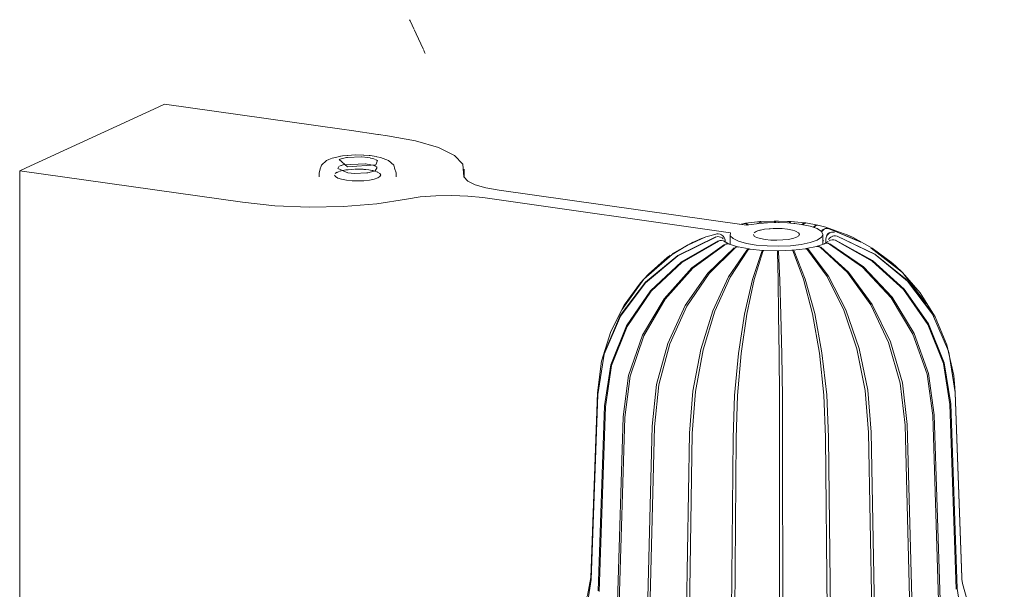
# Model space of a CAD drawing. Header units: millimetres. Extents: x -6729 to -4564, y -1759 to 6729.
# Tile 2 of 5: x -5787 to -5638, y -1597 to -1511. Entities that reach past the tile are written whole.
import ezdxf

# ---------------------------------------------------------------- set-up
doc = ezdxf.new("R2010")
doc.units = ezdxf.units.MM
doc.layers.add('Luminarias', color=7, linetype='Continuous', lineweight=20)

# ---------------------------------------------------------------- blocks, each defined once
blk = doc.blocks.new('64273 - VENICE White wall lamp Stripes-561556-00 Isometrico PDF')
at = {"layer": 'Luminarias', "color": 9, "lineweight": 9, "true_color": 0xc0c0c0}
for p, q in [((-277.34, -1511.67), (-277.42, -1511.49)), ((-277.42, -1511.49), (-277.34, -1511.67)), ((-275.07, -1516.58), (-275.16, -1516.37)), ((-275.16, -1516.37), (-275.07, -1516.58)), ((-314.37, -1524.23), (-315.34, -1524.68)), ((-287.65, -1528.02), (-314.37, -1524.23)), ((-315.34, -1524.68), (-335.23, -1533.83)), ((-280.76, -1529), (-282.09, -1528.81)), ((-288.03, -1532.6), (-287.98, -1532.58)), ((-282.27, -1532.72), (-282.49, -1533.39)), ((-335.23, -1533.83), (-336.2, -1534.28)), ((-336.2, -1534.28), (-302.6, -1539.04)), ((-336.2, -1534.28), (-336.2, -1599.06)), ((-291.07, -1534.59), (-290.83, -1533.85)), ((-291.07, -1534.59), (-291.07, -1535.22)), ((-279.44, -1534.59), (-279.67, -1533.9)), ((-279.44, -1535.22), (-279.44, -1534.59)), ((-269.18, -1535.3), (-269.18, -1534.02)), ((-226.62, -1542.5), (-263.93, -1537.22)), ((-266.39, -1538.33), (-229.04, -1543.62)), ((-227.66, -1542.36), (-226.93, -1542.22)), ((-226.93, -1542.22), (-226.79, -1542.19)), ((-226.79, -1542.19), (-224.96, -1541.99)), ((-217.84, -1542.13), (-219.37, -1541.98)), ((-217.7, -1542.15), (-217.84, -1542.13)), ((-215.88, -1542.49), (-217.7, -1542.15)), ((-229.11, -1543.87), (-229.11, -1545.39)), ((-215.66, -1542.55), (-215.87, -1542.49)), ((-215.11, -1545.38), (-215.11, -1543.87)), ((-214.56, -1542.94), (-214.48, -1542.94)), ((-214.48, -1542.94), (-214.56, -1542.94)), ((-209.36, -1545.03), (-214.27, -1543)), ((-214.27, -1543), (-209.36, -1545.03)), ((-211.56, -1543.91), (-211.91, -1543.77)), ((-237.84, -1546.83), (-234.7, -1545.03)), ((-235.45, -1545.48), (-232.77, -1544.27)), ((-232.77, -1544.27), (-235.45, -1545.48)), ((-234.85, -1545.14), (-233.42, -1544.5)), ((-233.42, -1544.5), (-234.85, -1545.14)), ((-233.65, -1544.59), (-233.42, -1544.5)), ((-229.99, -1544.9), (-229.97, -1544.91)), ((-229.97, -1544.91), (-229.99, -1544.9)), ((-229.97, -1544.75), (-229.98, -1544.71)), ((-229.98, -1544.71), (-229.97, -1544.75)), ((-229.92, -1544.94), (-229.88, -1544.99)), ((-229.88, -1544.99), (-229.86, -1545)), ((-229.75, -1545.32), (-229.66, -1545.3)), ((-229.66, -1545.3), (-229.75, -1545.32)), ((-229.25, -1545.34), (-229.18, -1545.37)), ((-214.95, -1544.83), (-215.11, -1544.78)), ((-214.8, -1545.26), (-214.86, -1545.29)), ((-214.75, -1545.24), (-214.68, -1545.22)), ((-214.68, -1545.22), (-214.75, -1545.24)), ((-214.65, -1544.6), (-214.65, -1545.16)), ((-214.65, -1545.16), (-214.65, -1544.6)), ((-214.3, -1544.94), (-214.31, -1544.95)), ((-213.7, -1544.14), (-213.66, -1544.12)), ((-213.66, -1544.12), (-213.7, -1544.14)), ((-213.68, -1544.65), (-213.66, -1544.65)), ((-213.66, -1544.65), (-213.68, -1544.65)), ((-237.86, -1546.91), (-235.44, -1545.45)), ((-235.44, -1545.45), (-237.86, -1546.91)), ((-229.18, -1545.37), (-227.97, -1545.75)), ((-228.3, -1545.78), (-228.13, -1545.74)), ((-228.13, -1545.74), (-228.3, -1545.78)), ((-227.97, -1545.75), (-227.87, -1545.77)), ((-227.97, -1545.75), (-227.96, -1545.75)), ((-227.96, -1545.75), (-227.97, -1545.75)), ((-227.87, -1545.77), (-226.23, -1546.08)), ((-226.23, -1546.08), (-226.1, -1546.1)), ((-226.1, -1546.1), (-224.18, -1546.29)), ((-224.18, -1546.29), (-224.03, -1546.29)), ((-224.01, -1546.3), (-224.03, -1546.29)), ((-224.03, -1546.29), (-221.97, -1546.35)), ((-224.03, -1546.29), (-224.01, -1546.3)), ((-221.82, -1546.35), (-221.97, -1546.35)), ((-219.77, -1546.27), (-221.82, -1546.35)), ((-219.63, -1546.26), (-219.77, -1546.27)), ((-217.74, -1546.04), (-219.63, -1546.26)), ((-217.62, -1546.02), (-217.74, -1546.04)), ((-216.05, -1545.7), (-217.62, -1546.02)), ((-215.96, -1545.67), (-216.05, -1545.7)), ((-215.96, -1545.67), (-215.96, -1545.67)), ((-215.96, -1545.67), (-215.96, -1545.67)), ((-215.78, -1545.66), (-215.6, -1545.7)), ((-215.6, -1545.7), (-215.78, -1545.66)), ((-207.81, -1545.92), (-203.21, -1549.52)), ((-203.21, -1549.52), (-207.81, -1545.92)), ((-242.11, -1550.64), (-238.25, -1547.18)), ((-238.25, -1547.18), (-242.11, -1550.64)), ((-238.17, -1547.07), (-238.12, -1547.03)), ((-204.16, -1548.61), (-204.81, -1548.05)), ((-242.09, -1550.62), (-241.38, -1549.87)), ((-202.28, -1550.9), (-198.59, -1555.8)), ((-198.59, -1555.8), (-202.28, -1550.9)), ((-195.15, -1567.74), (-196.13, -1561.62)), ((-196.13, -1561.62), (-195.15, -1567.74)), ((-196.1, -1561.64), (-195.16, -1567.62)), ((-195.16, -1567.62), (-196.1, -1561.64)), ((-195.19, -1566.98), (-195.37, -1565.16)), ((-195.15, -1567.79), (-195.19, -1566.98)), ((-195.16, -1567.62), (-195.16, -1567.74)), ((-195.16, -1567.74), (-195.16, -1567.62)), ((-249.08, -1567.8), (-250.07, -1595.62)), ((-249.06, -1568.09), (-250.05, -1595.93)), ((-250.05, -1595.93), (-249.06, -1568.09)), ((-194.16, -1595.56), (-195.15, -1567.74)), ((-195.15, -1567.74), (-194.16, -1595.56)), ((-194.15, -1595.62), (-195.15, -1567.8)), ((-248.99, -1597.64), (-248.04, -1569.75)), ((-248.04, -1569.75), (-248.99, -1597.64)), ((-247.9, -1569.87), (-248.85, -1597.76)), ((-248.85, -1597.76), (-247.9, -1569.87)), ((-194.99, -1597.41), (-195.95, -1569.53)), ((-195.95, -1569.53), (-194.99, -1597.41)), ((-195.84, -1569.41), (-194.87, -1597.29)), ((-194.87, -1597.29), (-195.84, -1569.41)), ((-246.09, -1599.35), (-245.23, -1571.4)), ((-245.23, -1571.4), (-246.09, -1599.35)), ((-244.99, -1571.5), (-245.83, -1599.46)), ((-245.83, -1599.46), (-244.99, -1571.5)), ((-197.67, -1599.14), (-198.53, -1571.2)), ((-198.53, -1571.2), (-197.67, -1599.14)), ((-198.31, -1571.09), (-197.43, -1599.03)), ((-197.43, -1599.03), (-198.31, -1571.09)), ((-241.54, -1600.81), (-240.86, -1572.81)), ((-240.86, -1572.81), (-241.54, -1600.81)), ((-240.51, -1572.89), (-241.19, -1600.9)), ((-241.19, -1600.9), (-240.51, -1572.89)), ((-202.01, -1600.64), (-202.72, -1572.64)), ((-202.72, -1572.64), (-202.01, -1600.64)), ((-202.4, -1572.55), (-201.67, -1600.55)), ((-201.67, -1600.55), (-202.4, -1572.55)), ((-235.68, -1601.92), (-235.2, -1573.88)), ((-235.2, -1573.88), (-235.68, -1601.92)), ((-234.79, -1573.93), (-235.25, -1601.98)), ((-235.25, -1601.98), (-234.79, -1573.93)), ((-228.89, -1602.6), (-228.65, -1574.54)), ((-228.65, -1574.54), (-228.89, -1602.6)), ((-228.19, -1574.56), (-228.42, -1602.63)), ((-228.42, -1602.63), (-228.19, -1574.56)), ((-221.64, -1602.82), (-221.66, -1574.74)), ((-221.66, -1574.74), (-221.64, -1602.82)), ((-221.19, -1574.74), (-221.15, -1602.81)), ((-221.15, -1602.81), (-221.19, -1574.74)), ((-214.42, -1602.54), (-214.69, -1574.48)), ((-214.69, -1574.48), (-214.42, -1602.54)), ((-214.24, -1574.44), (-213.95, -1602.51)), ((-213.95, -1602.51), (-214.24, -1574.44)), ((-207.72, -1601.8), (-208.24, -1573.76)), ((-208.24, -1573.76), (-207.72, -1601.8)), ((-207.83, -1573.7), (-207.31, -1601.73)), ((-207.31, -1601.73), (-207.83, -1573.7)), ((-194.15, -1595.61), (-194.14, -1595.89)), ((-194.14, -1595.89), (-194.08, -1596.52))]:
    blk.add_line(p, q, dxfattribs=at)
at = {"layer": 'Luminarias', "color": 7, "lineweight": 9, "true_color": 0xfdfdfd}
for p, q in [((-276.74, -1512.97), (-277.33, -1511.69)), ((-277.33, -1511.69), (-276.74, -1512.97)), ((-276.44, -1513.61), (-276.7, -1513.05)), ((-276.7, -1513.05), (-276.44, -1513.61)), ((-275.38, -1515.91), (-276.42, -1513.65)), ((-276.42, -1513.65), (-275.38, -1515.91)), ((-275.16, -1516.37), (-275.34, -1515.98)), ((-275.34, -1515.98), (-275.16, -1516.37)), ((-286.19, -1528.23), (-287.65, -1528.02)), ((-282.23, -1528.79), (-286.16, -1528.23)), ((-282.09, -1528.81), (-282.19, -1528.79)), ((-286.83, -1531.98), (-287.54, -1532.03)), ((-282.47, -1532.15), (-283.34, -1532)), ((-287.81, -1532.09), (-287.92, -1532.12)), ((-287.92, -1532.55), (-287.88, -1532.54)), ((-287.86, -1532.53), (-287.74, -1532.49)), ((-287.55, -1532.03), (-287.77, -1532.08)), ((-287.71, -1532.48), (-286.92, -1532.3)), ((-287.69, -1533.48), (-287.47, -1533.41)), ((-287.43, -1533.4), (-284.06, -1533.22)), ((-286.89, -1532.3), (-286.82, -1532.29)), ((-286.8, -1532.29), (-284.72, -1532.2)), ((-283.29, -1532.36), (-282.8, -1532.48)), ((-282.91, -1533.45), (-282.83, -1533.48)), ((-282.79, -1532.48), (-282.54, -1532.58)), ((-282.45, -1532.62), (-282.29, -1532.71)), ((-282.35, -1532.17), (-282.44, -1532.15)), ((-290.83, -1533.85), (-290.81, -1533.76)), ((-288.64, -1534.71), (-288.43, -1534.56)), ((-288.39, -1534.54), (-288.32, -1534.5)), ((-288.3, -1534.49), (-288.26, -1534.48)), ((-286.73, -1534.59), (-288.26, -1533.93)), ((-285.73, -1534.68), (-286.71, -1534.6)), ((-283.84, -1534.6), (-285.71, -1534.68)), ((-282.63, -1534.3), (-283.71, -1534.58)), ((-282.31, -1533.79), (-282.63, -1534.3)), ((-279.67, -1533.9), (-279.68, -1533.85)), ((-287.68, -1535.57), (-288.25, -1535.38)), ((-286.95, -1535.7), (-287.66, -1535.57)), ((-224.87, -1542.23), (-224.95, -1542.24)), ((-224.94, -1541.98), (-224.85, -1541.97)), ((-224.84, -1541.97), (-224.76, -1541.96)), ((-224.59, -1542.2), (-224.83, -1542.23)), ((-224.76, -1541.96), (-224.78, -1541.97)), ((-224.78, -1541.97), (-224.76, -1541.96)), ((-224.72, -1541.96), (-224.61, -1541.95)), ((-224.64, -1542.04), (-224.71, -1541.97)), ((-224.59, -1542.12), (-224.64, -1542.04)), ((-224.61, -1541.95), (-222.42, -1541.86)), ((-224.55, -1542.21), (-224.57, -1542.15)), ((-224.57, -1542.15), (-224.55, -1542.21)), ((-224.06, -1542.16), (-224.55, -1542.2)), ((-222.42, -1541.86), (-222.26, -1541.86)), ((-221.83, -1541.87), (-222.26, -1541.86)), ((-220.46, -1541.91), (-221.82, -1541.87)), ((-220.07, -1541.92), (-220.45, -1541.91)), ((-220.21, -1542.12), (-220.16, -1542)), ((-220.16, -1542), (-220.1, -1541.93)), ((-220.1, -1541.93), (-220.05, -1541.93)), ((-219.91, -1541.93), (-220.04, -1541.92)), ((-219.91, -1541.93), (-219.95, -1541.94)), ((-219.89, -1541.94), (-219.91, -1541.93)), ((-219.49, -1541.97), (-219.91, -1541.93)), ((-219.39, -1541.98), (-219.46, -1541.98)), ((-219.36, -1542.23), (-219.42, -1542.22)), ((-224.89, -1543.34), (-224.74, -1543.29)), ((-224.72, -1543.29), (-224.63, -1543.26)), ((-224.61, -1543.26), (-224.54, -1543.24)), ((-222.58, -1542.99), (-222.18, -1542.99)), ((-222.17, -1542.99), (-221.73, -1542.99)), ((-220.46, -1543.09), (-220.43, -1543.1)), ((-220.4, -1543.1), (-219.7, -1543.23)), ((-219.7, -1543.24), (-219.33, -1543.34))]:
    blk.add_line(p, q, dxfattribs=at)
at = {"layer": 'Luminarias', "color": 7, "lineweight": 9, "true_color": 0xfefefe}
for p, q in [((-282.83, -1533.48), (-282.69, -1533.53)), ((-288.26, -1533.93), (-288.07, -1533.66)), ((-288.26, -1534.48), (-288.02, -1534.39)), ((-287.98, -1533.61), (-287.88, -1533.56)), ((-287.96, -1534.36), (-287.9, -1534.35)), ((-287.89, -1534.34), (-287.76, -1534.31)), ((-287.86, -1533.55), (-287.74, -1533.5)), ((-287.03, -1534.16), (-286.74, -1534.12)), ((-285.64, -1534.04), (-285.32, -1534.04)), ((-285.3, -1534.04), (-284.42, -1534.06)), ((-284.41, -1534.06), (-284.33, -1534.07)), ((-284.31, -1534.07), (-284.13, -1534.08)), ((-284.12, -1534.09), (-284.07, -1534.09)), ((-284.02, -1534.09), (-283.57, -1534.15)), ((-283.71, -1534.58), (-283.84, -1534.6)), ((-283.57, -1534.15), (-283.06, -1534.24)), ((-283.04, -1534.24), (-282.96, -1534.26)), ((-282.68, -1533.53), (-282.52, -1533.61)), ((-282.64, -1534.34), (-282.43, -1534.41)), ((-282.52, -1533.62), (-282.36, -1533.73)), ((-282.31, -1534.45), (-282.27, -1534.47))]:
    blk.add_line(p, q, dxfattribs=at)
at = {"layer": 'Luminarias', "color": 9, "lineweight": 9, "true_color": 0xc0c0c0}
for points in [[(-269.29, -1534.6, 0), (-269.38, -1533.26, 0), (-270.66, -1531.97, 0), (-273.08, -1530.78, 0), (-276.51, -1529.77, 0), (-280.76, -1529, 0)], [(-290.81, -1533.76, 0), (-290.71, -1533.46, 0), (-289.93, -1532.75, 0), (-289.58, -1532.57, 0)], [(-287.96, -1532.12, 0), (-289.09, -1532.38, 0), (-289.58, -1532.57, 0)], [(-282.49, -1533.39, 0), (-286.8, -1533.7, 0), (-288.03, -1532.6, 0)], [(-279.68, -1533.85, 0), (-279.8, -1533.46, 0), (-280.59, -1532.75, 0), (-281.82, -1532.26, 0), (-282.35, -1532.17, 0)], [(-263.93, -1537.22, 0), (-265.92, -1536.85, 0), (-267.52, -1536.38, 0), (-268.66, -1535.83, 0), (-269.26, -1535.22, 0), (-269.29, -1534.6, 0)], [(-302.6, -1539.04, 0), (-297.76, -1539.55, 0), (-292.58, -1539.75, 0), (-287.36, -1539.65, 0), (-282.37, -1539.25, 0), (-277.89, -1538.55, 0)], [(-277.89, -1538.55, 0), (-275.8, -1538.23, 0), (-273.48, -1538.04, 0), (-271.05, -1538, 0), (-268.64, -1538.09, 0), (-266.39, -1538.33, 0)], [(-229.04, -1543.62, 0), (-229.07, -1544.07, 0), (-228.65, -1544.51, 0), (-227.83, -1544.9, 0), (-226.64, -1545.24, 0), (-225.16, -1545.48, 0), (-223.49, -1545.62, 0), (-221.73, -1545.66, 0), (-219.99, -1545.58, 0), (-218.39, -1545.39, 0), (-217.03, -1545.1, 0), (-215.99, -1544.74, 0), (-215.33, -1544.32, 0), (-215.11, -1543.88, 0), (-215.32, -1543.43, 0), (-215.97, -1543.01, 0), (-217.01, -1542.65, 0), (-218.37, -1542.36, 0), (-219.34, -1542.23, 0)], [(-226.95, -1542.22, 0), (-226.83, -1542.22, 0), (-226.69, -1542.28, 0), (-226.57, -1542.39, 0), (-226.49, -1542.48, 0)], [(-226.49, -1542.48, 0), (-226.57, -1542.39, 0), (-226.69, -1542.28, 0), (-226.83, -1542.22, 0), (-226.95, -1542.22, 0)], [(-226.69, -1542.2, 0), (-226.57, -1542.26, 0), (-226.44, -1542.37, 0), (-226.37, -1542.46, 0)], [(-226.37, -1542.46, 0), (-226.44, -1542.37, 0), (-226.57, -1542.26, 0), (-226.69, -1542.2, 0)], [(-224.96, -1542.24, 0), (-225.13, -1542.26, 0), (-226.62, -1542.5, 0)], [(-218.21, -1542.39, 0), (-218.16, -1542.31, 0), (-218.04, -1542.2, 0), (-217.93, -1542.14, 0)], [(-217.93, -1542.14, 0), (-218.04, -1542.2, 0), (-218.16, -1542.31, 0), (-218.21, -1542.39, 0)], [(-217.67, -1542.16, 0), (-217.79, -1542.16, 0), (-217.91, -1542.22, 0), (-218.03, -1542.33, 0), (-218.09, -1542.42, 0)], [(-218.09, -1542.42, 0), (-218.03, -1542.33, 0), (-217.91, -1542.22, 0), (-217.79, -1542.16, 0), (-217.67, -1542.16, 0)], [(-232.77, -1544.27, 0), (-231.95, -1544.02, 0), (-231.12, -1543.8, 0)], [(-231.12, -1543.8, 0), (-230.87, -1543.78, 0), (-230.61, -1543.83, 0), (-230.37, -1543.96, 0), (-230.15, -1544.14, 0), (-229.98, -1544.37, 0), (-229.86, -1544.64, 0), (-229.82, -1544.93, 0)], [(-223.8, -1544.65, 0), (-224.52, -1544.51, 0), (-225.09, -1544.33, 0), (-225.45, -1544.12, 0), (-225.58, -1543.89, 0), (-225.58, -1543.87, 0)], [(-225.48, -1543.66, 0), (-225.15, -1543.44, 0), (-224.94, -1543.36, 0)], [(-219.33, -1543.34, 0), (-219.13, -1543.42, 0), (-218.77, -1543.63, 0), (-218.64, -1543.86, 0), (-218.74, -1544.09, 0), (-219.08, -1544.3, 0), (-219.62, -1544.49, 0), (-220.32, -1544.63, 0), (-221.16, -1544.72, 0), (-222.05, -1544.76, 0), (-222.95, -1544.73, 0), (-223.8, -1544.65, 0)], [(-216.52, -1542.79, 0), (-216.37, -1542.64, 0), (-216.21, -1542.53, 0), (-216.04, -1542.49, 0)], [(-216.04, -1542.49, 0), (-216.21, -1542.53, 0), (-216.37, -1542.64, 0), (-216.52, -1542.79, 0)], [(-215.76, -1542.52, 0), (-215.92, -1542.51, 0), (-216.1, -1542.56, 0), (-216.26, -1542.66, 0), (-216.41, -1542.82, 0)], [(-216.41, -1542.82, 0), (-216.26, -1542.66, 0), (-216.1, -1542.56, 0), (-215.92, -1542.51, 0), (-215.76, -1542.52, 0)], [(-211.91, -1543.77, 0), (-214.68, -1542.81, 0), (-215.66, -1542.55, 0)], [(-215.33, -1543.42, 0), (-215.31, -1543.4, 0), (-215.16, -1543.21, 0), (-214.97, -1543.07, 0), (-214.77, -1542.98, 0)], [(-214.77, -1542.98, 0), (-214.97, -1543.07, 0), (-215.16, -1543.21, 0), (-215.31, -1543.4, 0), (-215.33, -1543.42, 0)], [(-214.27, -1543, 0), (-214.48, -1542.98, 0), (-214.69, -1543.01, 0), (-214.9, -1543.1, 0), (-215.08, -1543.25, 0), (-215.24, -1543.43, 0), (-215.29, -1543.51, 0)], [(-215.29, -1543.51, 0), (-215.24, -1543.43, 0), (-215.08, -1543.25, 0), (-214.9, -1543.1, 0), (-214.69, -1543.01, 0), (-214.48, -1542.98, 0), (-214.27, -1543, 0)], [(-213.83, -1543.55, 0), (-214.02, -1543.62, 0), (-214.23, -1543.75, 0), (-214.41, -1543.92, 0), (-214.54, -1544.13, 0), (-214.63, -1544.36, 0), (-214.65, -1544.58, 0)], [(-214.65, -1544.58, 0), (-214.63, -1544.36, 0), (-214.54, -1544.13, 0), (-214.41, -1543.92, 0), (-214.23, -1543.75, 0), (-214.02, -1543.62, 0), (-213.83, -1543.55, 0)], [(-214.58, -1544.09, 0), (-214.45, -1543.89, 0), (-214.27, -1543.71, 0), (-214.06, -1543.58, 0)], [(-214.06, -1543.58, 0), (-214.27, -1543.71, 0), (-214.45, -1543.89, 0), (-214.58, -1544.09, 0)], [(-214.29, -1542.98, 0), (-209.49, -1544.97, 0), (-209.35, -1545.06, 0)], [(-209.35, -1545.06, 0), (-209.49, -1544.97, 0), (-214.29, -1542.98, 0)], [(-213.34, -1543.55, 0), (-213.55, -1543.52, 0), (-213.79, -1543.54, 0)], [(-213.79, -1543.54, 0), (-213.55, -1543.52, 0), (-213.34, -1543.55, 0)], [(-231.25, -1544.28, 0), (-236.98, -1547.11, 0), (-241.86, -1551.16, 0), (-245.64, -1556.21, 0), (-248.08, -1561.96, 0), (-249.06, -1568.03, 0)], [(-249.06, -1568.03, 0), (-248.08, -1561.96, 0), (-245.64, -1556.21, 0), (-241.86, -1551.16, 0), (-236.98, -1547.11, 0), (-231.25, -1544.28, 0)], [(-231.25, -1544.24, 0), (-236.98, -1547.05, 0), (-241.87, -1551.08, 0), (-245.65, -1556.1, 0), (-248.09, -1561.84, 0)], [(-248.09, -1561.84, 0), (-245.65, -1556.1, 0), (-241.87, -1551.08, 0), (-236.98, -1547.05, 0), (-231.25, -1544.24, 0)], [(-248.04, -1569.75, 0), (-247.09, -1563.56, 0), (-244.74, -1557.65, 0), (-241.11, -1552.38, 0), (-236.41, -1548.03, 0), (-230.9, -1544.84, 0)], [(-230.9, -1544.84, 0), (-236.41, -1548.03, 0), (-241.11, -1552.38, 0), (-244.74, -1557.65, 0), (-247.09, -1563.56, 0), (-248.04, -1569.75, 0)], [(-230.86, -1544.88, 0), (-236.34, -1548.09, 0), (-241.01, -1552.46, 0), (-244.63, -1557.76, 0), (-246.97, -1563.67, 0), (-247.9, -1569.87, 0)], [(-247.9, -1569.87, 0), (-246.97, -1563.67, 0), (-244.63, -1557.76, 0), (-241.01, -1552.46, 0), (-236.34, -1548.09, 0), (-230.86, -1544.88, 0)], [(-233.42, -1544.5, 0), (-233.1, -1544.38, 0), (-232.77, -1544.27, 0)], [(-230.12, -1544.55, 0), (-230.3, -1544.39, 0), (-230.52, -1544.28, 0), (-230.76, -1544.23, 0), (-231.01, -1544.22, 0), (-231.25, -1544.28, 0)], [(-231.25, -1544.28, 0), (-231.01, -1544.22, 0), (-230.76, -1544.23, 0), (-230.52, -1544.28, 0), (-230.3, -1544.39, 0), (-230.12, -1544.55, 0)], [(-229.95, -1544.93, 0), (-230.16, -1544.84, 0), (-230.39, -1544.79, 0), (-230.63, -1544.81, 0), (-230.86, -1544.88, 0)], [(-230.86, -1544.88, 0), (-230.63, -1544.81, 0), (-230.39, -1544.79, 0), (-230.16, -1544.84, 0), (-229.95, -1544.93, 0)], [(-229.25, -1545.35, 0), (-229.45, -1545.32, 0), (-229.66, -1545.35, 0), (-229.87, -1545.44, 0)], [(-229.87, -1545.44, 0), (-229.66, -1545.35, 0), (-229.45, -1545.32, 0), (-229.25, -1545.35, 0)], [(-229.86, -1545, 0), (-229.35, -1545.3, 0), (-229.25, -1545.34, 0)], [(-214.86, -1545.29, 0), (-215.92, -1545.66, 0), (-215.96, -1545.67, 0)], [(-214.32, -1544.96, 0), (-214.7, -1545.21, 0), (-214.8, -1545.26, 0)], [(-214.12, -1545.33, 0), (-214.33, -1545.25, 0), (-214.54, -1545.22, 0), (-214.75, -1545.25, 0)], [(-214.75, -1545.25, 0), (-214.54, -1545.22, 0), (-214.33, -1545.25, 0), (-214.12, -1545.33, 0)], [(-214.33, -1545.2, 0), (-214.25, -1545.21, 0), (-214.17, -1545.24, 0)], [(-214.17, -1545.24, 0), (-214.25, -1545.21, 0), (-214.33, -1545.2, 0)], [(-213.7, -1544.17, 0), (-213.92, -1544.29, 0), (-214.1, -1544.45, 0), (-214.24, -1544.65, 0)], [(-214.24, -1544.65, 0), (-214.1, -1544.45, 0), (-213.92, -1544.29, 0), (-213.7, -1544.17, 0)], [(-213.24, -1544.77, 0), (-213.47, -1544.7, 0), (-213.71, -1544.68, 0), (-213.95, -1544.73, 0), (-214.16, -1544.83, 0)], [(-214.16, -1544.83, 0), (-213.95, -1544.73, 0), (-213.71, -1544.68, 0), (-213.47, -1544.7, 0), (-213.24, -1544.77, 0)], [(-198.53, -1571.2, 0), (-199.39, -1564.95, 0), (-201.53, -1558.92, 0), (-204.83, -1553.44, 0), (-209.11, -1548.82, 0), (-214.12, -1545.33, 0)], [(-214.12, -1545.33, 0), (-209.11, -1548.82, 0), (-204.83, -1553.44, 0), (-201.53, -1558.92, 0), (-199.39, -1564.95, 0), (-198.53, -1571.2, 0)], [(-214.04, -1545.3, 0), (-208.98, -1548.77, 0), (-204.67, -1553.36, 0), (-201.33, -1558.83, 0), (-199.17, -1564.85, 0), (-198.31, -1571.09, 0)], [(-198.31, -1571.09, 0), (-199.17, -1564.85, 0), (-201.33, -1558.83, 0), (-204.67, -1553.36, 0), (-208.98, -1548.77, 0), (-214.04, -1545.3, 0)], [(-212.97, -1544.16, 0), (-213.21, -1544.11, 0), (-213.46, -1544.11, 0), (-213.7, -1544.17, 0)], [(-213.7, -1544.17, 0), (-213.46, -1544.11, 0), (-213.21, -1544.11, 0), (-212.97, -1544.16, 0)], [(-195.95, -1569.53, 0), (-196.9, -1563.34, 0), (-199.28, -1557.46, 0), (-202.94, -1552.21, 0), (-207.68, -1547.9, 0), (-213.24, -1544.77, 0)], [(-213.24, -1544.77, 0), (-207.68, -1547.9, 0), (-202.94, -1552.21, 0), (-199.28, -1557.46, 0), (-196.9, -1563.34, 0), (-195.95, -1569.53, 0)], [(-213.2, -1544.73, 0), (-207.62, -1547.84, 0), (-202.86, -1552.13, 0), (-199.18, -1557.36, 0), (-196.8, -1563.23, 0), (-195.84, -1569.41, 0)], [(-195.84, -1569.41, 0), (-196.8, -1563.23, 0), (-199.18, -1557.36, 0), (-202.86, -1552.13, 0), (-207.62, -1547.84, 0), (-213.2, -1544.73, 0)], [(-212.97, -1544.12, 0), (-207.25, -1546.85, 0), (-202.36, -1550.82, 0)], [(-202.36, -1550.82, 0), (-207.25, -1546.85, 0), (-212.97, -1544.12, 0)], [(-196.16, -1561.5, 0), (-198.58, -1555.9, 0), (-202.35, -1550.91, 0), (-207.24, -1546.92, 0), (-212.97, -1544.16, 0)], [(-212.97, -1544.16, 0), (-207.24, -1546.92, 0), (-202.35, -1550.91, 0), (-198.58, -1555.9, 0), (-196.16, -1561.5, 0)], [(-204.81, -1548.05, 0), (-207.68, -1545.95, 0), (-210.55, -1544.37, 0), (-211.56, -1543.91, 0)], [(-245.4, -1555.28, 0), (-242.11, -1550.64, 0), (-237.83, -1546.91, 0), (-235.5, -1545.51, 0)], [(-235.5, -1545.51, 0), (-237.83, -1546.91, 0), (-242.11, -1550.64, 0), (-245.4, -1555.28, 0)], [(-245.23, -1571.4, 0), (-244.39, -1565.14, 0), (-242.29, -1559.09, 0), (-239.06, -1553.59, 0), (-234.87, -1548.94, 0), (-229.95, -1545.4, 0)], [(-229.95, -1545.4, 0), (-234.87, -1548.94, 0), (-239.06, -1553.59, 0), (-242.29, -1559.09, 0), (-244.39, -1565.14, 0), (-245.23, -1571.4, 0)], [(-229.87, -1545.44, 0), (-234.73, -1548.99, 0), (-238.88, -1553.66, 0), (-242.08, -1559.18, 0), (-244.16, -1565.24, 0), (-244.99, -1571.5, 0)], [(-244.99, -1571.5, 0), (-244.16, -1565.24, 0), (-242.08, -1559.18, 0), (-238.88, -1553.66, 0), (-234.73, -1548.99, 0), (-229.87, -1545.44, 0)], [(-240.86, -1572.81, 0), (-240.17, -1566.5, 0), (-238.47, -1560.32, 0), (-235.85, -1554.62, 0), (-232.45, -1549.71, 0), (-228.47, -1545.88, 0)], [(-228.47, -1545.88, 0), (-232.45, -1549.71, 0), (-235.85, -1554.62, 0), (-238.47, -1560.32, 0), (-240.17, -1566.5, 0), (-240.86, -1572.81, 0)], [(-228.35, -1545.91, 0), (-232.26, -1549.76, 0), (-235.6, -1554.68, 0), (-238.17, -1560.39, 0), (-239.84, -1566.58, 0), (-240.51, -1572.89, 0)], [(-240.51, -1572.89, 0), (-239.84, -1566.58, 0), (-238.17, -1560.39, 0), (-235.6, -1554.68, 0), (-232.26, -1549.76, 0), (-228.35, -1545.91, 0)], [(-235.2, -1573.88, 0), (-234.72, -1567.53, 0), (-233.53, -1561.25, 0), (-231.7, -1555.4, 0), (-229.33, -1550.3, 0), (-226.55, -1546.24, 0)], [(-226.55, -1546.24, 0), (-229.33, -1550.3, 0), (-231.7, -1555.4, 0), (-233.53, -1561.25, 0), (-234.72, -1567.53, 0), (-235.2, -1573.88, 0)], [(-226.41, -1546.26, 0), (-229.1, -1550.33, 0), (-231.4, -1555.44, 0), (-233.17, -1561.3, 0), (-234.32, -1567.59, 0), (-234.79, -1573.93, 0)], [(-234.79, -1573.93, 0), (-234.32, -1567.59, 0), (-233.17, -1561.3, 0), (-231.4, -1555.44, 0), (-229.1, -1550.33, 0), (-226.41, -1546.26, 0)], [(-228.65, -1574.54, 0), (-228.41, -1568.17, 0), (-227.82, -1561.83, 0), (-226.9, -1555.89, 0), (-225.72, -1550.66, 0), (-224.33, -1546.46, 0)], [(-224.33, -1546.46, 0), (-225.72, -1550.66, 0), (-226.9, -1555.89, 0), (-227.82, -1561.83, 0), (-228.41, -1568.17, 0), (-228.65, -1574.54, 0)], [(-227.85, -1545.78, 0), (-228.02, -1545.76, 0), (-228.19, -1545.81, 0), (-228.35, -1545.91, 0)], [(-228.35, -1545.91, 0), (-228.19, -1545.81, 0), (-228.02, -1545.76, 0), (-227.85, -1545.78, 0)], [(-224.17, -1546.47, 0), (-225.47, -1550.68, 0), (-226.57, -1555.91, 0), (-227.42, -1561.86, 0), (-227.97, -1568.19, 0), (-228.19, -1574.56, 0)], [(-228.19, -1574.56, 0), (-227.97, -1568.19, 0), (-227.42, -1561.86, 0), (-226.57, -1555.91, 0), (-225.47, -1550.68, 0), (-224.17, -1546.47, 0)], [(-226.55, -1546.24, 0), (-226.43, -1546.13, 0), (-226.31, -1546.08, 0)], [(-226.31, -1546.08, 0), (-226.43, -1546.13, 0), (-226.55, -1546.24, 0)], [(-226.07, -1546.11, 0), (-226.18, -1546.1, 0), (-226.3, -1546.15, 0), (-226.41, -1546.26, 0)], [(-226.41, -1546.26, 0), (-226.3, -1546.15, 0), (-226.18, -1546.1, 0), (-226.07, -1546.11, 0)], [(-224.33, -1546.46, 0), (-224.27, -1546.35, 0), (-224.21, -1546.29, 0)], [(-224.21, -1546.29, 0), (-224.27, -1546.35, 0), (-224.33, -1546.46, 0)], [(-224.06, -1546.3, 0), (-224.12, -1546.36, 0), (-224.17, -1546.47, 0)], [(-224.17, -1546.47, 0), (-224.12, -1546.36, 0), (-224.06, -1546.3, 0)], [(-221.96, -1546.53, 0), (-221.96, -1546.42, 0), (-221.97, -1546.36, 0)], [(-221.97, -1546.36, 0), (-221.96, -1546.42, 0), (-221.96, -1546.53, 0)], [(-221.66, -1574.74, 0), (-221.67, -1568.36, 0), (-221.71, -1562.01, 0), (-221.78, -1556.03, 0), (-221.86, -1550.78, 0), (-221.96, -1546.53, 0)], [(-221.96, -1546.53, 0), (-221.86, -1550.78, 0), (-221.78, -1556.03, 0), (-221.71, -1562.01, 0), (-221.67, -1568.36, 0), (-221.66, -1574.74, 0)], [(-221.82, -1546.35, 0), (-221.81, -1546.36, 0), (-221.81, -1546.42, 0), (-221.8, -1546.53, 0)], [(-221.8, -1546.53, 0), (-221.81, -1546.42, 0), (-221.81, -1546.36, 0), (-221.82, -1546.35, 0)], [(-221.8, -1546.53, 0), (-221.6, -1550.78, 0), (-221.43, -1556.03, 0), (-221.3, -1562.01, 0), (-221.22, -1568.36, 0), (-221.19, -1574.74, 0)], [(-221.19, -1574.74, 0), (-221.22, -1568.36, 0), (-221.3, -1562.01, 0), (-221.43, -1556.03, 0), (-221.6, -1550.78, 0), (-221.8, -1546.53, 0)], [(-219.6, -1546.44, 0), (-219.66, -1546.33, 0), (-219.73, -1546.27, 0), (-219.8, -1546.27, 0)], [(-219.8, -1546.27, 0), (-219.73, -1546.27, 0), (-219.66, -1546.33, 0), (-219.6, -1546.44, 0)], [(-214.69, -1574.48, 0), (-214.96, -1568.11, 0), (-215.64, -1561.78, 0), (-216.67, -1555.84, 0), (-218.02, -1550.63, 0), (-219.6, -1546.44, 0)], [(-219.6, -1546.44, 0), (-218.02, -1550.63, 0), (-216.67, -1555.84, 0), (-215.64, -1561.78, 0), (-214.96, -1568.11, 0), (-214.69, -1574.48, 0)], [(-219.59, -1546.26, 0), (-219.51, -1546.32, 0), (-219.44, -1546.43, 0)], [(-219.44, -1546.43, 0), (-219.51, -1546.32, 0), (-219.59, -1546.26, 0)], [(-219.44, -1546.43, 0), (-217.77, -1550.61, 0), (-216.34, -1555.82, 0), (-215.24, -1561.75, 0), (-214.53, -1568.08, 0), (-214.24, -1574.44, 0)], [(-214.24, -1574.44, 0), (-214.53, -1568.08, 0), (-215.24, -1561.75, 0), (-216.34, -1555.82, 0), (-217.77, -1550.61, 0), (-219.44, -1546.43, 0)], [(-217.41, -1546.2, 0), (-217.53, -1546.09, 0), (-217.66, -1546.04, 0), (-217.78, -1546.05, 0)], [(-217.78, -1546.05, 0), (-217.66, -1546.04, 0), (-217.53, -1546.09, 0), (-217.41, -1546.2, 0)], [(-217.53, -1546.02, 0), (-217.4, -1546.07, 0), (-217.27, -1546.18, 0)], [(-217.27, -1546.18, 0), (-217.4, -1546.07, 0), (-217.53, -1546.02, 0)], [(-208.24, -1573.76, 0), (-208.74, -1567.42, 0), (-210, -1561.15, 0), (-211.94, -1555.32, 0), (-214.46, -1550.24, 0), (-217.41, -1546.2, 0)], [(-217.41, -1546.2, 0), (-214.46, -1550.24, 0), (-211.94, -1555.32, 0), (-210, -1561.15, 0), (-208.74, -1567.42, 0), (-208.24, -1573.76, 0)], [(-217.27, -1546.18, 0), (-214.24, -1550.2, 0), (-211.65, -1555.27, 0), (-209.65, -1561.1, 0), (-208.35, -1567.36, 0), (-207.83, -1573.7, 0)], [(-207.83, -1573.7, 0), (-208.35, -1567.36, 0), (-209.65, -1561.1, 0), (-211.65, -1555.27, 0), (-214.24, -1550.2, 0), (-217.27, -1546.18, 0)], [(-215.54, -1545.82, 0), (-215.71, -1545.73, 0), (-215.89, -1545.68, 0), (-216.06, -1545.7, 0)], [(-216.06, -1545.7, 0), (-215.89, -1545.68, 0), (-215.71, -1545.73, 0), (-215.54, -1545.82, 0)], [(-202.72, -1572.64, 0), (-203.43, -1566.34, 0), (-205.19, -1560.18, 0), (-207.9, -1554.5, 0), (-211.42, -1549.62, 0), (-215.54, -1545.82, 0)], [(-215.54, -1545.82, 0), (-211.42, -1549.62, 0), (-207.9, -1554.5, 0), (-205.19, -1560.18, 0), (-203.43, -1566.34, 0), (-202.72, -1572.64, 0)], [(-215.43, -1545.79, 0), (-211.24, -1549.57, 0), (-207.66, -1554.43, 0), (-204.91, -1560.1, 0), (-203.12, -1566.26, 0), (-202.4, -1572.55, 0)], [(-202.4, -1572.55, 0), (-203.12, -1566.26, 0), (-204.91, -1560.1, 0), (-207.66, -1554.43, 0), (-211.24, -1549.57, 0), (-215.43, -1545.79, 0)], [(-199.48, -1554.36, 0), (-199.48, -1554.35, 0), (-203.11, -1549.6, 0), (-207.81, -1545.94, 0), (-207.88, -1545.9, 0)], [(-207.88, -1545.9, 0), (-207.81, -1545.94, 0), (-203.11, -1549.6, 0), (-199.48, -1554.35, 0), (-199.48, -1554.36, 0)], [(-241.38, -1549.87, 0), (-238.57, -1547.37, 0), (-238.25, -1547.12, 0)], [(-195.37, -1565.16, 0), (-196.42, -1560.51, 0), (-198.17, -1556.31, 0), (-200.45, -1552.67, 0), (-203.08, -1549.62, 0), (-204.16, -1548.61, 0)], [(-249.08, -1567.79, 0), (-248.47, -1562.98, 0), (-247.08, -1558.52, 0), (-245.06, -1554.56, 0), (-242.6, -1551.19, 0), (-242.09, -1550.62, 0)], [(-250.07, -1595.61, 0), (-250.58, -1598.32, 0), (-251.53, -1600.25, 0), (-252.16, -1601.06, 0)], [(-250.05, -1595.93, 0), (-250.46, -1598.53, 0), (-251.45, -1600.99, 0), (-252.99, -1603.17, 0), (-254.99, -1604.97, 0), (-257.36, -1606.29, 0)], [(-257.36, -1606.29, 0), (-254.99, -1604.97, 0), (-252.99, -1603.17, 0), (-251.45, -1600.99, 0), (-250.46, -1598.53, 0), (-250.05, -1595.93, 0)], [(-194.87, -1597.29, 0), (-194.48, -1599.91, 0), (-193.51, -1602.42, 0), (-192.01, -1604.68, 0), (-190.06, -1606.57, 0), (-187.75, -1608.01, 0)], [(-187.75, -1608.01, 0), (-190.06, -1606.57, 0), (-192.01, -1604.68, 0), (-193.51, -1602.42, 0), (-194.48, -1599.91, 0), (-194.87, -1597.29, 0)], [(-194.08, -1596.52, 0), (-193.37, -1599.03, 0), (-192.39, -1600.67, 0), (-191.67, -1601.45, 0)]]:
    blk.add_polyline3d(points, dxfattribs=at)
at = {"layer": 'Luminarias', "color": 7, "lineweight": 9, "true_color": 0xfdfdfd}
for points in [[(-284.36, -1531.93, 0), (-285.58, -1531.88, 0), (-286.78, -1531.97, 0)], [(-283.4, -1531.99, 0), (-283.52, -1531.96, 0), (-284.33, -1531.93, 0)], [(-284.68, -1532.2, 0), (-283.72, -1532.29, 0), (-283.35, -1532.35, 0)], [(-284.01, -1533.23, 0), (-283.8, -1533.26, 0), (-282.98, -1533.43, 0)], [(-288.25, -1535.38, 0), (-288.61, -1535.17, 0), (-288.74, -1534.94, 0), (-288.74, -1534.93, 0)], [(-281.77, -1534.91, 0), (-281.88, -1535.14, 0), (-282.21, -1535.36, 0), (-282.75, -1535.54, 0), (-283.46, -1535.69, 0), (-284.3, -1535.78, 0), (-285.2, -1535.82, 0), (-285.67, -1535.81, 0)], [(-282.25, -1534.47, 0), (-281.91, -1534.68, 0), (-281.77, -1534.9, 0)], [(-285.69, -1535.81, 0), (-286.1, -1535.79, 0), (-286.95, -1535.7, 0)], [(-224.71, -1541.97, 0), (-224.64, -1542.04, 0), (-224.59, -1542.12, 0)], [(-224.61, -1541.95, 0), (-224.56, -1541.96, 0), (-224.49, -1542.03, 0)], [(-224.49, -1542.03, 0), (-224.56, -1541.96, 0), (-224.61, -1541.95, 0)], [(-224.47, -1542.06, 0), (-224.43, -1542.14, 0), (-224.41, -1542.19, 0)], [(-224.41, -1542.19, 0), (-224.43, -1542.14, 0), (-224.47, -1542.06, 0)], [(-221.81, -1542.09, 0), (-223.46, -1542.12, 0), (-224.01, -1542.15, 0)], [(-222.4, -1542.06, 0), (-222.41, -1541.94, 0), (-222.42, -1541.88, 0), (-222.43, -1541.87, 0)], [(-222.43, -1541.87, 0), (-222.42, -1541.88, 0), (-222.41, -1541.94, 0), (-222.4, -1542.06, 0)], [(-222.27, -1541.87, 0), (-222.26, -1541.87, 0), (-222.26, -1541.94, 0), (-222.25, -1542.06, 0)], [(-222.25, -1542.06, 0), (-222.26, -1541.94, 0), (-222.26, -1541.87, 0), (-222.27, -1541.87, 0)], [(-220.45, -1542.14, 0), (-221.7, -1542.09, 0), (-221.81, -1542.09, 0)], [(-219.47, -1542.22, 0), (-219.97, -1542.17, 0), (-220.42, -1542.14, 0)], [(-220.05, -1541.93, 0), (-220.1, -1541.93, 0), (-220.16, -1542, 0), (-220.21, -1542.12, 0)], [(-219.95, -1541.94, 0), (-220.01, -1542.01, 0), (-220.07, -1542.13, 0)], [(-220.07, -1542.13, 0), (-220.01, -1542.01, 0), (-219.95, -1541.94, 0), (-219.89, -1541.94, 0)], [(-224.53, -1543.24, 0), (-223.9, -1543.11, 0), (-223.2, -1543.03, 0)], [(-223.18, -1543.03, 0), (-223.07, -1543.02, 0), (-222.62, -1543, 0)], [(-221.72, -1542.99, 0), (-221.27, -1543.01, 0), (-220.49, -1543.09, 0)]]:
    blk.add_polyline3d(points, dxfattribs=at)
at = {"layer": 'Luminarias', "color": 7, "lineweight": 9, "true_color": 0xfefefe}
for points in [[(-287.7, -1534.29, 0), (-287.05, -1534.16, 0), (-287.05, -1534.16, 0)], [(-286.7, -1534.12, 0), (-286.22, -1534.07, 0), (-285.73, -1534.05, 0)], [(-282.95, -1534.26, 0), (-282.83, -1534.29, 0), (-282.72, -1534.32, 0)]]:
    blk.add_polyline3d(points, dxfattribs=at)

msp = doc.modelspace()

# ---------------------------------------------------------------- block references
at = {"layer": 'Luminarias', "color": 7, "lineweight": 9, "true_color": 0xfdfdfd}
msp.add_blockref('64273 - VENICE White wall lamp Stripes-561556-00 Isometrico PDF', (-5450.31, 0), dxfattribs=at)

doc.saveas('drawing.dxf')
